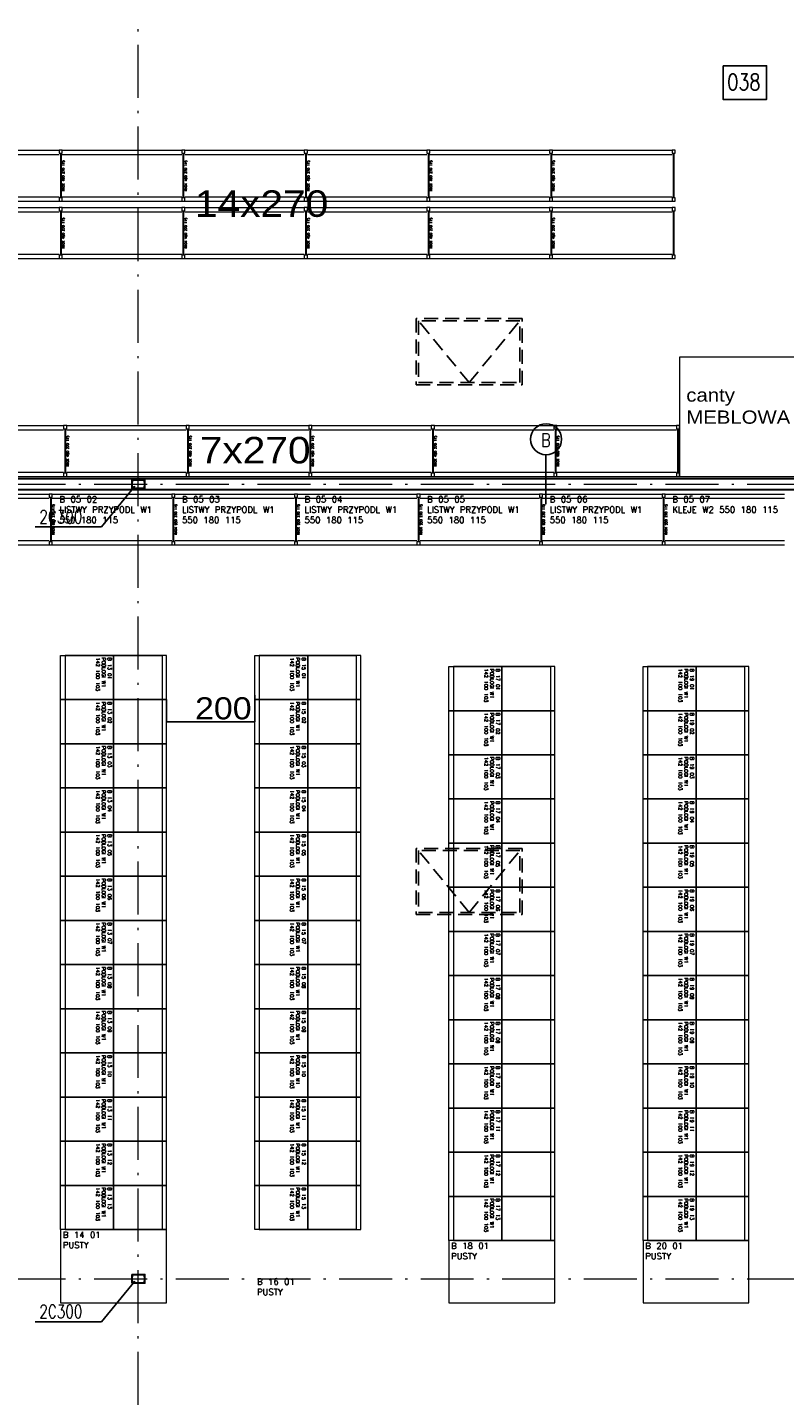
# Model space of a CAD drawing. Extents: x 153948 to 285449, y -89387 to -60195.
# Tile 63 of 108: x 255709 to 257425, y -78706 to -75605. Entities that reach past the tile are written whole.
import ezdxf
from ezdxf.enums import TextEntityAlignment as Align

# ---------------------------------------------------------------- set-up
doc = ezdxf.new("R2010")
doc.units = 0
doc.header["$LTSCALE"] = 100
doc.header["$MEASUREMENT"] = 0
doc.header["$PDMODE"] = 1
doc.linetypes.add('ACAD_ISO10W100', pattern=[18.5, 12, -3, 0.5, -3])
doc.linetypes.add('HIDDEN2', pattern=[4.7625, 3.175, -1.5875])
doc.layers.get('0').update_dxf_attribs({"linetype": 'CONTINUOUS'})
doc.layers.get('DEFPOINTS').update_dxf_attribs({"linetype": 'CONTINUOUS'})
for name, color, linetype in [('1', 2, 'CONTINUOUS'), ('K-STA', 2, 'CONTINUOUS'), ('mago', 7, 'CONTINUOUS'), ('OPIS-POM', 2, 'CONTINUOUS'), ('R-----OP', 2, 'CONTINUOUS'), ('RS Minimasa VBA', 7, 'CONTINUOUS'), ('TEXT', 11, 'CONTINUOUS'), ('ŚWIETLIK', 2, 'CONTINUOUS')]:
    doc.layers.add(name, color=color, linetype=linetype)
for name, color, linetype, lineweight in [('CEGLA', 4, 'CONTINUOUS', 30), ('OSIE', 8, 'ACAD_ISO10W100', 15), ('R450', 1, 'CONTINUOUS', 13), ('RAK 140', 7, 'CONTINUOUS', 13), ('RS REGAŁY', 7, 'CONTINUOUS', 13)]:
    doc.layers.add(name, color=color, linetype=linetype, lineweight=lineweight)
doc.styles.add('arial', font='arial.ttf', dxfattribs={"width": 1.1})
doc.styles.add('DYBY-NORMALNY-0-8-N', font='ROMANS.SHX', dxfattribs={"width": 0.8})
doc.styles.get("Standard").update_dxf_attribs({"font": 'txt.shx'})
doc.styles.add('TXT3', font='SIMPLEX.SHX', dxfattribs={"width": 0.75, "height": 40})
doc.dimstyles.new('srodek', dxfattribs={"dimscale": 100, "dimtxt": 0.5, "dimasz": 0.002, "dimexe": 0, "dimexo": 0, "dimgap": 0.05, "dimtad": 1, "dimjust": 2, "dimrnd": 0.5, "dimzin": 12, "dimtxsty": 'arial', "dimblk": 'ARCHTICK', "dimcen": 0.002, "dimclrt": 7, "dimazin": 0, "dimtfac": 1, "dimtix": 1, "dimtofl": 0, "dimtmove": 2, "dimatfit": 3, "dimldrblk": 'DOT', "dimfxl": 1, "dimtolj": 1, "dimtzin": 0, "dimarcsym": 0})

# ---------------------------------------------------------------- blocks, each defined once
blk = doc.blocks.new('SC300X2')
at = {"layer": '1'}
for points in [[(-15, 10), (-15, 0), (-13.8, 0), (-13.2, 8.1, -0.391021), (-12.2, 9), (12.2, 9, -0.391021), (13.2, 8.1), (13.8, 0), (15, 0), (15, 10)], [(-15, -10), (-15, 0), (-13.8, 0), (-13.2, -8.1, 0.391021), (-12.2, -9), (12.2, -9, 0.391021), (13.2, -8.1), (13.8, 0), (15, 0), (15, -10)]]:
    blk.add_lwpolyline(points, format="xyb", close=True, dxfattribs=at)
blk = doc.blocks.new('_ARCHTICK')
at = {"color": 0, "linetype": 'ByBlock', "const_width": 0.15}
blk.add_lwpolyline([(-0.5, -0.5), (0.5, 0.5)], dxfattribs=at)
blk = doc.blocks.new('*D764')
at = {"layer": 'DEFPOINTS', "color": 0, "transparency": 16777216}
for p in [(256224.4, -77117.7), (256024.4, -77127.7), (256224.4, -77178.2)]:
    blk.add_point(p, dxfattribs=at)
at = {"layer": 'RAK 140', "color": 0, "lineweight": -2, "transparency": 16777216}
for p, q in [((256224.4, -77117.7), (256224.4, -77178.2)), ((256024.4, -77127.7), (256024.4, -77178.2)), ((256024.4, -77178.2), (256224.4, -77178.2))]:
    blk.add_line(p, q, dxfattribs=at)
at = {"layer": 'RAK 140', "color": 0, "lineweight": -2, "transparency": 16777216, "xscale": 0.2, "yscale": 0.2, "zscale": 0.2, "rotation": 180}
blk.add_blockref('_ARCHTICK', (256024.4, -77178.2), dxfattribs=at)
at = {"layer": 'RAK 140', "color": 0, "lineweight": -2, "transparency": 16777216, "xscale": 0.2, "yscale": 0.2, "zscale": 0.2}
blk.add_blockref('_ARCHTICK', (256224.4, -77178.2), dxfattribs=at)
at = {"layer": 'RAK 140', "color": 7, "transparency": 16777216, "insert": (256153.1, -77147.7), "char_height": 50, "attachment_point": 5, "style": 'arial'}
blk.add_mtext('\\A1;200', dxfattribs=at)
blk = doc.blocks.new('_Dot')
at = {"color": 0, "linetype": 'ByBlock', "lineweight": -2}
blk.add_line((-0.5, 0), (-1, 0), dxfattribs=at)
at = {"color": 0, "linetype": 'ByBlock', "const_width": 0.5}
blk.add_lwpolyline([(-0.25, 0, 1), (0.25, 0, 1)], format="xyb", close=True, dxfattribs=at)
blk = doc.blocks.new('RACK 450 270 115')
at = {"color": 1}
for p, q in [((2.75, 108), (2.75, 7)), ((4.25, 108), (4.25, 7)), ((7, 115), (277.8, 115)), ((7, 105.5), (277.8, 105.5)), ((7, 9.5), (277.8, 9.5)), ((7, 0), (277.8, 0))]:
    blk.add_line(p, q, dxfattribs=at)
for points in [[(0, 108), (7, 108), (7, 115), (0, 115)], [(0, 0), (7, 0), (7, 7), (0, 7)]]:
    blk.add_lwpolyline(points, close=True, dxfattribs=at)
at = {"color": 1, "insert": (9.25, 57.5), "char_height": 5, "width": 101, "attachment_point": 5, "rotation": 90}
blk.add_mtext('RACK 450 270 115', dxfattribs=at)
blk = doc.blocks.new('RACK 550 270 115')
at = {"color": 6}
for p, q in [((2.75, 108), (2.75, 7)), ((4.25, 108), (4.25, 7)), ((7, 115), (277.8, 115)), ((7, 105.5), (277.8, 105.5)), ((7, 9.5), (277.8, 9.5)), ((7, 0), (277.8, 0))]:
    blk.add_line(p, q, dxfattribs=at)
for points in [[(0, 108), (7, 108), (7, 115), (0, 115)], [(0, 0), (7, 0), (7, 7), (0, 7)]]:
    blk.add_lwpolyline(points, close=True, dxfattribs=at)
at = {"color": 6, "insert": (9.25, 57.5), "char_height": 5, "width": 101, "attachment_point": 5, "rotation": 90}
blk.add_mtext('RACK 550 270 115', dxfattribs=at)
blk = doc.blocks.new('NOGA RACK 450 007 115')
at = {"color": 1}
for p, q in [((2.75, 108), (2.75, 7)), ((4.25, 108), (4.25, 7))]:
    blk.add_line(p, q, dxfattribs=at)
for points in [[(0, 108), (7, 108), (7, 115), (0, 115)], [(0, 0), (7, 0), (7, 7), (0, 7)]]:
    blk.add_lwpolyline(points, close=True, dxfattribs=at)

msp = doc.modelspace()

# ---------------------------------------------------------------- linework, layer by layer
at = {"layer": 'CEGLA', "ltscale": 0.1}
for p, q in [((254680.4, -76627.05), (258473.4, -76627.05)), ((254680.4, -76652.05), (258473.4, -76652.05))]:
    msp.add_line(p, q, dxfattribs=at)
at = {"layer": 'OPIS-POM'}
msp.add_lwpolyline([(257285.77, -75692.2), (257384.44, -75692.2), (257384.44, -75768.52), (257285.77, -75768.52)], close=True, dxfattribs=at)
at = {"layer": 'OSIE', "ltscale": 0.1}
for p, q in [((255960.4, -86679.55), (255960.4, -73374.65)), ((247720.4, -76639.55), (263229.19, -76639.55)), ((247720.4, -78439.55), (263229.19, -78439.55))]:
    msp.add_line(p, q, dxfattribs=at)
at = {"layer": 'R-----OP'}
msp.add_line((256884.16, -76685.05), (256884.16, -76573.31), dxfattribs=at)
msp.add_circle((256884.55, -76538.14), 35.19, dxfattribs=at)
at = {"layer": 'R450'}
msp.add_lwpolyline([(257187.09, -76622.05), (257487.09, -76622.05), (257487.09, -76352.05), (257187.09, -76352.05)], close=True, dxfattribs=at)
at = {"layer": 'RAK 140'}
for points in [[(255784.42, -77127.72), (255784.42, -77027.72), (255904.42, -77027.72), (255904.42, -77127.72)], [(255904.42, -77027.72), (255794.42, -77027.72), (255794.42, -77127.72), (255904.42, -77127.72)], [(256024.42, -77127.72), (256024.42, -77027.72), (255904.42, -77027.72), (255904.42, -77127.72)], [(255904.42, -77027.72), (256014.42, -77027.72), (256014.42, -77127.72), (255904.42, -77127.72)], [(256224.42, -77127.72), (256224.42, -77027.72), (256344.42, -77027.72), (256344.42, -77127.72)], [(256344.42, -77027.72), (256234.42, -77027.72), (256234.42, -77127.72), (256344.42, -77127.72)], [(256464.42, -77127.72), (256464.42, -77027.72), (256344.42, -77027.72), (256344.42, -77127.72)], [(256344.42, -77027.72), (256454.42, -77027.72), (256454.42, -77127.72), (256344.42, -77127.72)], [(256664.42, -77152.72), (256664.42, -77052.72), (256784.42, -77052.72), (256784.42, -77152.72)], [(256784.42, -77052.72), (256674.42, -77052.72), (256674.42, -77152.72), (256784.42, -77152.72)], [(256904.42, -77152.72), (256904.42, -77052.72), (256784.42, -77052.72), (256784.42, -77152.72)], [(256784.42, -77052.72), (256894.42, -77052.72), (256894.42, -77152.72), (256784.42, -77152.72)], [(257104.42, -77152.72), (257104.42, -77052.72), (257224.42, -77052.72), (257224.42, -77152.72)], [(257224.42, -77052.72), (257114.42, -77052.72), (257114.42, -77152.72), (257224.42, -77152.72)], [(257344.42, -77152.72), (257344.42, -77052.72), (257224.42, -77052.72), (257224.42, -77152.72)], [(257224.42, -77052.72), (257334.42, -77052.72), (257334.42, -77152.72), (257224.42, -77152.72)], [(255784.42, -77227.72), (255784.42, -77127.72), (255904.42, -77127.72), (255904.42, -77227.72)], [(255904.42, -77127.72), (255794.42, -77127.72), (255794.42, -77227.72), (255904.42, -77227.72)], [(256024.42, -77227.72), (256024.42, -77127.72), (255904.42, -77127.72), (255904.42, -77227.72)], [(255904.42, -77127.72), (256014.42, -77127.72), (256014.42, -77227.72), (255904.42, -77227.72)], [(256224.42, -77227.72), (256224.42, -77127.72), (256344.42, -77127.72), (256344.42, -77227.72)], [(256344.42, -77127.72), (256234.42, -77127.72), (256234.42, -77227.72), (256344.42, -77227.72)], [(256464.42, -77227.72), (256464.42, -77127.72), (256344.42, -77127.72), (256344.42, -77227.72)], [(256344.42, -77127.72), (256454.42, -77127.72), (256454.42, -77227.72), (256344.42, -77227.72)], [(256664.42, -77252.72), (256664.42, -77152.72), (256784.42, -77152.72), (256784.42, -77252.72)], [(256784.42, -77152.72), (256674.42, -77152.72), (256674.42, -77252.72), (256784.42, -77252.72)], [(256904.42, -77252.72), (256904.42, -77152.72), (256784.42, -77152.72), (256784.42, -77252.72)], [(256784.42, -77152.72), (256894.42, -77152.72), (256894.42, -77252.72), (256784.42, -77252.72)], [(257104.42, -77252.72), (257104.42, -77152.72), (257224.42, -77152.72), (257224.42, -77252.72)], [(257224.42, -77152.72), (257114.42, -77152.72), (257114.42, -77252.72), (257224.42, -77252.72)], [(257344.42, -77252.72), (257344.42, -77152.72), (257224.42, -77152.72), (257224.42, -77252.72)], [(257224.42, -77152.72), (257334.42, -77152.72), (257334.42, -77252.72), (257224.42, -77252.72)], [(255784.42, -77327.72), (255784.42, -77227.72), (255904.42, -77227.72), (255904.42, -77327.72)], [(255904.42, -77227.72), (255794.42, -77227.72), (255794.42, -77327.72), (255904.42, -77327.72)], [(256024.42, -77327.72), (256024.42, -77227.72), (255904.42, -77227.72), (255904.42, -77327.72)], [(255904.42, -77227.72), (256014.42, -77227.72), (256014.42, -77327.72), (255904.42, -77327.72)], [(256224.42, -77327.72), (256224.42, -77227.72), (256344.42, -77227.72), (256344.42, -77327.72)], [(256344.42, -77227.72), (256234.42, -77227.72), (256234.42, -77327.72), (256344.42, -77327.72)], [(256464.42, -77327.72), (256464.42, -77227.72), (256344.42, -77227.72), (256344.42, -77327.72)], [(256344.42, -77227.72), (256454.42, -77227.72), (256454.42, -77327.72), (256344.42, -77327.72)], [(256664.42, -77352.72), (256664.42, -77252.72), (256784.42, -77252.72), (256784.42, -77352.72)], [(256784.42, -77252.72), (256674.42, -77252.72), (256674.42, -77352.72), (256784.42, -77352.72)], [(256904.42, -77352.72), (256904.42, -77252.72), (256784.42, -77252.72), (256784.42, -77352.72)], [(256784.42, -77252.72), (256894.42, -77252.72), (256894.42, -77352.72), (256784.42, -77352.72)], [(257104.42, -77352.72), (257104.42, -77252.72), (257224.42, -77252.72), (257224.42, -77352.72)], [(257224.42, -77252.72), (257114.42, -77252.72), (257114.42, -77352.72), (257224.42, -77352.72)], [(257344.42, -77352.72), (257344.42, -77252.72), (257224.42, -77252.72), (257224.42, -77352.72)], [(257224.42, -77252.72), (257334.42, -77252.72), (257334.42, -77352.72), (257224.42, -77352.72)], [(255784.42, -77427.72), (255784.42, -77327.72), (255904.42, -77327.72), (255904.42, -77427.72)], [(255904.42, -77327.72), (255794.42, -77327.72), (255794.42, -77427.72), (255904.42, -77427.72)], [(256024.42, -77427.72), (256024.42, -77327.72), (255904.42, -77327.72), (255904.42, -77427.72)], [(255904.42, -77327.72), (256014.42, -77327.72), (256014.42, -77427.72), (255904.42, -77427.72)], [(256224.42, -77427.72), (256224.42, -77327.72), (256344.42, -77327.72), (256344.42, -77427.72)], [(256344.42, -77327.72), (256234.42, -77327.72), (256234.42, -77427.72), (256344.42, -77427.72)], [(256464.42, -77427.72), (256464.42, -77327.72), (256344.42, -77327.72), (256344.42, -77427.72)], [(256344.42, -77327.72), (256454.42, -77327.72), (256454.42, -77427.72), (256344.42, -77427.72)], [(256664.42, -77452.72), (256664.42, -77352.72), (256784.42, -77352.72), (256784.42, -77452.72)], [(256784.42, -77352.72), (256674.42, -77352.72), (256674.42, -77452.72), (256784.42, -77452.72)], [(256904.42, -77452.72), (256904.42, -77352.72), (256784.42, -77352.72), (256784.42, -77452.72)], [(256784.42, -77352.72), (256894.42, -77352.72), (256894.42, -77452.72), (256784.42, -77452.72)], [(257104.42, -77452.72), (257104.42, -77352.72), (257224.42, -77352.72), (257224.42, -77452.72)], [(257224.42, -77352.72), (257114.42, -77352.72), (257114.42, -77452.72), (257224.42, -77452.72)], [(257344.42, -77452.72), (257344.42, -77352.72), (257224.42, -77352.72), (257224.42, -77452.72)], [(257224.42, -77352.72), (257334.42, -77352.72), (257334.42, -77452.72), (257224.42, -77452.72)], [(255784.42, -77527.72), (255784.42, -77427.72), (255904.42, -77427.72), (255904.42, -77527.72)], [(255904.42, -77427.72), (255794.42, -77427.72), (255794.42, -77527.72), (255904.42, -77527.72)], [(256024.42, -77527.72), (256024.42, -77427.72), (255904.42, -77427.72), (255904.42, -77527.72)], [(255904.42, -77427.72), (256014.42, -77427.72), (256014.42, -77527.72), (255904.42, -77527.72)], [(256224.42, -77527.72), (256224.42, -77427.72), (256344.42, -77427.72), (256344.42, -77527.72)], [(256344.42, -77427.72), (256234.42, -77427.72), (256234.42, -77527.72), (256344.42, -77527.72)], [(256464.42, -77527.72), (256464.42, -77427.72), (256344.42, -77427.72), (256344.42, -77527.72)], [(256344.42, -77427.72), (256454.42, -77427.72), (256454.42, -77527.72), (256344.42, -77527.72)], [(256664.42, -77552.72), (256664.42, -77452.72), (256784.42, -77452.72), (256784.42, -77552.72)], [(256784.42, -77452.72), (256674.42, -77452.72), (256674.42, -77552.72), (256784.42, -77552.72)], [(256904.42, -77552.72), (256904.42, -77452.72), (256784.42, -77452.72), (256784.42, -77552.72)], [(256784.42, -77452.72), (256894.42, -77452.72), (256894.42, -77552.72), (256784.42, -77552.72)], [(257104.42, -77552.72), (257104.42, -77452.72), (257224.42, -77452.72), (257224.42, -77552.72)], [(257224.42, -77452.72), (257114.42, -77452.72), (257114.42, -77552.72), (257224.42, -77552.72)], [(257344.42, -77552.72), (257344.42, -77452.72), (257224.42, -77452.72), (257224.42, -77552.72)], [(257224.42, -77452.72), (257334.42, -77452.72), (257334.42, -77552.72), (257224.42, -77552.72)], [(255784.42, -77627.72), (255784.42, -77527.72), (255904.42, -77527.72), (255904.42, -77627.72)], [(255904.42, -77527.72), (255794.42, -77527.72), (255794.42, -77627.72), (255904.42, -77627.72)], [(256024.42, -77627.72), (256024.42, -77527.72), (255904.42, -77527.72), (255904.42, -77627.72)], [(255904.42, -77527.72), (256014.42, -77527.72), (256014.42, -77627.72), (255904.42, -77627.72)], [(256224.42, -77627.72), (256224.42, -77527.72), (256344.42, -77527.72), (256344.42, -77627.72)], [(256344.42, -77527.72), (256234.42, -77527.72), (256234.42, -77627.72), (256344.42, -77627.72)], [(256464.42, -77627.72), (256464.42, -77527.72), (256344.42, -77527.72), (256344.42, -77627.72)], [(256344.42, -77527.72), (256454.42, -77527.72), (256454.42, -77627.72), (256344.42, -77627.72)], [(256664.42, -77652.72), (256664.42, -77552.72), (256784.42, -77552.72), (256784.42, -77652.72)], [(256784.42, -77552.72), (256674.42, -77552.72), (256674.42, -77652.72), (256784.42, -77652.72)], [(256904.42, -77652.72), (256904.42, -77552.72), (256784.42, -77552.72), (256784.42, -77652.72)], [(256784.42, -77552.72), (256894.42, -77552.72), (256894.42, -77652.72), (256784.42, -77652.72)], [(257104.42, -77652.72), (257104.42, -77552.72), (257224.42, -77552.72), (257224.42, -77652.72)], [(257224.42, -77552.72), (257114.42, -77552.72), (257114.42, -77652.72), (257224.42, -77652.72)], [(257344.42, -77652.72), (257344.42, -77552.72), (257224.42, -77552.72), (257224.42, -77652.72)], [(257224.42, -77552.72), (257334.42, -77552.72), (257334.42, -77652.72), (257224.42, -77652.72)], [(255784.42, -77727.72), (255784.42, -77627.72), (255904.42, -77627.72), (255904.42, -77727.72)], [(255904.42, -77627.72), (255794.42, -77627.72), (255794.42, -77727.72), (255904.42, -77727.72)], [(256024.42, -77727.72), (256024.42, -77627.72), (255904.42, -77627.72), (255904.42, -77727.72)], [(255904.42, -77627.72), (256014.42, -77627.72), (256014.42, -77727.72), (255904.42, -77727.72)], [(256224.42, -77727.72), (256224.42, -77627.72), (256344.42, -77627.72), (256344.42, -77727.72)], [(256344.42, -77627.72), (256234.42, -77627.72), (256234.42, -77727.72), (256344.42, -77727.72)], [(256464.42, -77727.72), (256464.42, -77627.72), (256344.42, -77627.72), (256344.42, -77727.72)], [(256344.42, -77627.72), (256454.42, -77627.72), (256454.42, -77727.72), (256344.42, -77727.72)], [(256664.42, -77752.72), (256664.42, -77652.72), (256784.42, -77652.72), (256784.42, -77752.72)], [(256784.42, -77652.72), (256674.42, -77652.72), (256674.42, -77752.72), (256784.42, -77752.72)], [(256904.42, -77752.72), (256904.42, -77652.72), (256784.42, -77652.72), (256784.42, -77752.72)], [(256784.42, -77652.72), (256894.42, -77652.72), (256894.42, -77752.72), (256784.42, -77752.72)], [(257104.42, -77752.72), (257104.42, -77652.72), (257224.42, -77652.72), (257224.42, -77752.72)], [(257224.42, -77652.72), (257114.42, -77652.72), (257114.42, -77752.72), (257224.42, -77752.72)], [(257344.42, -77752.72), (257344.42, -77652.72), (257224.42, -77652.72), (257224.42, -77752.72)], [(257224.42, -77652.72), (257334.42, -77652.72), (257334.42, -77752.72), (257224.42, -77752.72)], [(255784.42, -77827.72), (255784.42, -77727.72), (255904.42, -77727.72), (255904.42, -77827.72)], [(255904.42, -77727.72), (255794.42, -77727.72), (255794.42, -77827.72), (255904.42, -77827.72)], [(256024.42, -77827.72), (256024.42, -77727.72), (255904.42, -77727.72), (255904.42, -77827.72)], [(255904.42, -77727.72), (256014.42, -77727.72), (256014.42, -77827.72), (255904.42, -77827.72)], [(256224.42, -77827.72), (256224.42, -77727.72), (256344.42, -77727.72), (256344.42, -77827.72)], [(256344.42, -77727.72), (256234.42, -77727.72), (256234.42, -77827.72), (256344.42, -77827.72)], [(256464.42, -77827.72), (256464.42, -77727.72), (256344.42, -77727.72), (256344.42, -77827.72)], [(256344.42, -77727.72), (256454.42, -77727.72), (256454.42, -77827.72), (256344.42, -77827.72)], [(256664.42, -77852.72), (256664.42, -77752.72), (256784.42, -77752.72), (256784.42, -77852.72)], [(256784.42, -77752.72), (256674.42, -77752.72), (256674.42, -77852.72), (256784.42, -77852.72)], [(256904.42, -77852.72), (256904.42, -77752.72), (256784.42, -77752.72), (256784.42, -77852.72)], [(256784.42, -77752.72), (256894.42, -77752.72), (256894.42, -77852.72), (256784.42, -77852.72)], [(257104.42, -77852.72), (257104.42, -77752.72), (257224.42, -77752.72), (257224.42, -77852.72)], [(257224.42, -77752.72), (257114.42, -77752.72), (257114.42, -77852.72), (257224.42, -77852.72)], [(257344.42, -77852.72), (257344.42, -77752.72), (257224.42, -77752.72), (257224.42, -77852.72)], [(257224.42, -77752.72), (257334.42, -77752.72), (257334.42, -77852.72), (257224.42, -77852.72)], [(255784.42, -77927.72), (255784.42, -77827.72), (255904.42, -77827.72), (255904.42, -77927.72)], [(255904.42, -77827.72), (255794.42, -77827.72), (255794.42, -77927.72), (255904.42, -77927.72)], [(256024.42, -77927.72), (256024.42, -77827.72), (255904.42, -77827.72), (255904.42, -77927.72)], [(255904.42, -77827.72), (256014.42, -77827.72), (256014.42, -77927.72), (255904.42, -77927.72)], [(256224.42, -77927.72), (256224.42, -77827.72), (256344.42, -77827.72), (256344.42, -77927.72)], [(256344.42, -77827.72), (256234.42, -77827.72), (256234.42, -77927.72), (256344.42, -77927.72)], [(256464.42, -77927.72), (256464.42, -77827.72), (256344.42, -77827.72), (256344.42, -77927.72)], [(256344.42, -77827.72), (256454.42, -77827.72), (256454.42, -77927.72), (256344.42, -77927.72)], [(256664.42, -77952.72), (256664.42, -77852.72), (256784.42, -77852.72), (256784.42, -77952.72)], [(256784.42, -77852.72), (256674.42, -77852.72), (256674.42, -77952.72), (256784.42, -77952.72)], [(256904.42, -77952.72), (256904.42, -77852.72), (256784.42, -77852.72), (256784.42, -77952.72)], [(256784.42, -77852.72), (256894.42, -77852.72), (256894.42, -77952.72), (256784.42, -77952.72)], [(257104.42, -77952.72), (257104.42, -77852.72), (257224.42, -77852.72), (257224.42, -77952.72)], [(257224.42, -77852.72), (257114.42, -77852.72), (257114.42, -77952.72), (257224.42, -77952.72)], [(257344.42, -77952.72), (257344.42, -77852.72), (257224.42, -77852.72), (257224.42, -77952.72)], [(257224.42, -77852.72), (257334.42, -77852.72), (257334.42, -77952.72), (257224.42, -77952.72)], [(255784.42, -78027.72), (255784.42, -77927.72), (255904.42, -77927.72), (255904.42, -78027.72)], [(255904.42, -77927.72), (255794.42, -77927.72), (255794.42, -78027.72), (255904.42, -78027.72)], [(256024.42, -78027.72), (256024.42, -77927.72), (255904.42, -77927.72), (255904.42, -78027.72)], [(255904.42, -77927.72), (256014.42, -77927.72), (256014.42, -78027.72), (255904.42, -78027.72)], [(256224.42, -78027.72), (256224.42, -77927.72), (256344.42, -77927.72), (256344.42, -78027.72)], [(256344.42, -77927.72), (256234.42, -77927.72), (256234.42, -78027.72), (256344.42, -78027.72)], [(256464.42, -78027.72), (256464.42, -77927.72), (256344.42, -77927.72), (256344.42, -78027.72)], [(256344.42, -77927.72), (256454.42, -77927.72), (256454.42, -78027.72), (256344.42, -78027.72)], [(256664.42, -78052.72), (256664.42, -77952.72), (256784.42, -77952.72), (256784.42, -78052.72)], [(256784.42, -77952.72), (256674.42, -77952.72), (256674.42, -78052.72), (256784.42, -78052.72)], [(256904.42, -78052.72), (256904.42, -77952.72), (256784.42, -77952.72), (256784.42, -78052.72)], [(256784.42, -77952.72), (256894.42, -77952.72), (256894.42, -78052.72), (256784.42, -78052.72)], [(257104.42, -78052.72), (257104.42, -77952.72), (257224.42, -77952.72), (257224.42, -78052.72)], [(257224.42, -77952.72), (257114.42, -77952.72), (257114.42, -78052.72), (257224.42, -78052.72)], [(257344.42, -78052.72), (257344.42, -77952.72), (257224.42, -77952.72), (257224.42, -78052.72)], [(257224.42, -77952.72), (257334.42, -77952.72), (257334.42, -78052.72), (257224.42, -78052.72)], [(255784.42, -78127.72), (255784.42, -78027.72), (255904.42, -78027.72), (255904.42, -78127.72)], [(255904.42, -78027.72), (255794.42, -78027.72), (255794.42, -78127.72), (255904.42, -78127.72)], [(256024.42, -78127.72), (256024.42, -78027.72), (255904.42, -78027.72), (255904.42, -78127.72)], [(255904.42, -78027.72), (256014.42, -78027.72), (256014.42, -78127.72), (255904.42, -78127.72)], [(256224.42, -78127.72), (256224.42, -78027.72), (256344.42, -78027.72), (256344.42, -78127.72)], [(256344.42, -78027.72), (256234.42, -78027.72), (256234.42, -78127.72), (256344.42, -78127.72)], [(256464.42, -78127.72), (256464.42, -78027.72), (256344.42, -78027.72), (256344.42, -78127.72)], [(256344.42, -78027.72), (256454.42, -78027.72), (256454.42, -78127.72), (256344.42, -78127.72)], [(256664.42, -78152.72), (256664.42, -78052.72), (256784.42, -78052.72), (256784.42, -78152.72)], [(256784.42, -78052.72), (256674.42, -78052.72), (256674.42, -78152.72), (256784.42, -78152.72)], [(256904.42, -78152.72), (256904.42, -78052.72), (256784.42, -78052.72), (256784.42, -78152.72)], [(256784.42, -78052.72), (256894.42, -78052.72), (256894.42, -78152.72), (256784.42, -78152.72)], [(257104.42, -78152.72), (257104.42, -78052.72), (257224.42, -78052.72), (257224.42, -78152.72)], [(257224.42, -78052.72), (257114.42, -78052.72), (257114.42, -78152.72), (257224.42, -78152.72)], [(257344.42, -78152.72), (257344.42, -78052.72), (257224.42, -78052.72), (257224.42, -78152.72)], [(257224.42, -78052.72), (257334.42, -78052.72), (257334.42, -78152.72), (257224.42, -78152.72)], [(255784.42, -78227.72), (255784.42, -78127.72), (255904.42, -78127.72), (255904.42, -78227.72)], [(255904.42, -78127.72), (255794.42, -78127.72), (255794.42, -78227.72), (255904.42, -78227.72)], [(256024.42, -78227.72), (256024.42, -78127.72), (255904.42, -78127.72), (255904.42, -78227.72)], [(255904.42, -78127.72), (256014.42, -78127.72), (256014.42, -78227.72), (255904.42, -78227.72)], [(256224.42, -78227.72), (256224.42, -78127.72), (256344.42, -78127.72), (256344.42, -78227.72)], [(256344.42, -78127.72), (256234.42, -78127.72), (256234.42, -78227.72), (256344.42, -78227.72)], [(256464.42, -78227.72), (256464.42, -78127.72), (256344.42, -78127.72), (256344.42, -78227.72)], [(256344.42, -78127.72), (256454.42, -78127.72), (256454.42, -78227.72), (256344.42, -78227.72)], [(256664.42, -78252.72), (256664.42, -78152.72), (256784.42, -78152.72), (256784.42, -78252.72)], [(256784.42, -78152.72), (256674.42, -78152.72), (256674.42, -78252.72), (256784.42, -78252.72)], [(256904.42, -78252.72), (256904.42, -78152.72), (256784.42, -78152.72), (256784.42, -78252.72)], [(256784.42, -78152.72), (256894.42, -78152.72), (256894.42, -78252.72), (256784.42, -78252.72)], [(257104.42, -78252.72), (257104.42, -78152.72), (257224.42, -78152.72), (257224.42, -78252.72)], [(257224.42, -78152.72), (257114.42, -78152.72), (257114.42, -78252.72), (257224.42, -78252.72)], [(257344.42, -78252.72), (257344.42, -78152.72), (257224.42, -78152.72), (257224.42, -78252.72)], [(257224.42, -78152.72), (257334.42, -78152.72), (257334.42, -78252.72), (257224.42, -78252.72)], [(255784.42, -78327.72), (255784.42, -78227.72), (255904.42, -78227.72), (255904.42, -78327.72)], [(255904.42, -78227.72), (255794.42, -78227.72), (255794.42, -78327.72), (255904.42, -78327.72)], [(256024.42, -78327.72), (256024.42, -78227.72), (255904.42, -78227.72), (255904.42, -78327.72)], [(255904.42, -78227.72), (256014.42, -78227.72), (256014.42, -78327.72), (255904.42, -78327.72)], [(256224.42, -78327.72), (256224.42, -78227.72), (256344.42, -78227.72), (256344.42, -78327.72)], [(256344.42, -78227.72), (256234.42, -78227.72), (256234.42, -78327.72), (256344.42, -78327.72)], [(256464.42, -78327.72), (256464.42, -78227.72), (256344.42, -78227.72), (256344.42, -78327.72)], [(256344.42, -78227.72), (256454.42, -78227.72), (256454.42, -78327.72), (256344.42, -78327.72)], [(256664.42, -78352.72), (256664.42, -78252.72), (256784.42, -78252.72), (256784.42, -78352.72)], [(256784.42, -78252.72), (256674.42, -78252.72), (256674.42, -78352.72), (256784.42, -78352.72)], [(256904.42, -78352.72), (256904.42, -78252.72), (256784.42, -78252.72), (256784.42, -78352.72)], [(256784.42, -78252.72), (256894.42, -78252.72), (256894.42, -78352.72), (256784.42, -78352.72)], [(257104.42, -78352.72), (257104.42, -78252.72), (257224.42, -78252.72), (257224.42, -78352.72)], [(257224.42, -78252.72), (257114.42, -78252.72), (257114.42, -78352.72), (257224.42, -78352.72)], [(257344.42, -78352.72), (257344.42, -78252.72), (257224.42, -78252.72), (257224.42, -78352.72)], [(257224.42, -78252.72), (257334.42, -78252.72), (257334.42, -78352.72), (257224.42, -78352.72)], [(255784.42, -78493.72), (256024.42, -78493.72), (256024.42, -78327.72), (255784.42, -78327.72)], [(256664.42, -78493.72), (256904.42, -78493.72), (256904.42, -78352.72), (256664.42, -78352.72)], [(257344.42, -78352.72), (257104.42, -78352.72), (257104.42, -78493.72), (257344.42, -78493.72)]]:
    msp.add_lwpolyline(points, close=True, dxfattribs=at)
at = {"layer": 'TEXT'}
for p, q in [((255877.03, -76736.45), (255952.9, -76644.55)), ((255726.36, -76736.45), (255877.03, -76736.45)), ((255877.03, -78536.45), (255952.9, -78444.55)), ((255726.36, -78536.45), (255877.03, -78536.45))]:
    msp.add_line(p, q, dxfattribs=at)
at = {"layer": 'ŚWIETLIK', "linetype": 'HIDDEN2', "ltscale": 0.1}
for p, q in [((256710.4, -76409.55), (256595.4, -76269.55)), ((256710.4, -76409.55), (256825.4, -76269.55)), ((256710.4, -77609.55), (256595.4, -77469.55)), ((256710.4, -77609.55), (256825.4, -77469.55))]:
    msp.add_line(p, q, dxfattribs=at)
for points in [[(256590.4, -76414.55), (256830.4, -76414.55), (256830.4, -76264.55), (256590.4, -76264.55)], [(256595.4, -76409.55), (256825.4, -76409.55), (256825.4, -76269.55), (256595.4, -76269.55)], [(256590.4, -77614.55), (256830.4, -77614.55), (256830.4, -77464.55), (256590.4, -77464.55)], [(256595.4, -77609.55), (256825.4, -77609.55), (256825.4, -77469.55), (256595.4, -77469.55)]]:
    msp.add_lwpolyline(points, close=True, dxfattribs=at)

# ---------------------------------------------------------------- block references
at = {"layer": 'K-STA', "ltscale": 0.5}
for p in [(255960.4, -76639.55), (255960.4, -78439.55)]:
    msp.add_blockref('SC300X2', p, dxfattribs=at)
at = {"layer": 'RS REGAŁY'}
for name, p in [('RACK 450 270 115', (255503.29, -75998.45)), ('RACK 450 270 115', (255781.09, -75998.45)), ('RACK 450 270 115', (256058.89, -75998.45)), ('RACK 450 270 115', (256336.69, -75998.45)), ('RACK 450 270 115', (256614.49, -75998.45)), ('RACK 450 270 115', (256892.29, -75998.45)), ('NOGA RACK 450 007 115', (257170.09, -75998.45)), ('RACK 450 270 115', (255503.29, -76128.45)), ('RACK 450 270 115', (255781.09, -76128.45)), ('RACK 450 270 115', (256058.89, -76128.45)), ('RACK 450 270 115', (256336.69, -76128.45)), ('RACK 450 270 115', (256614.49, -76128.45)), ('RACK 450 270 115', (256892.29, -76128.45)), ('NOGA RACK 450 007 115', (257170.09, -76128.45)), ('RACK 450 270 115', (255513.29, -76622.05)), ('RACK 450 270 115', (255791.09, -76622.05)), ('RACK 450 270 115', (256068.89, -76622.05)), ('RACK 450 270 115', (256346.69, -76622.05)), ('RACK 450 270 115', (256624.49, -76622.05)), ('RACK 450 270 115', (256902.29, -76622.05)), ('NOGA RACK 450 007 115', (257180.09, -76622.05)), ('RACK 550 270 115', (255480.69, -76777.05)), ('RACK 550 270 115', (255758.49, -76777.05)), ('RACK 550 270 115', (256036.29, -76777.05)), ('RACK 550 270 115', (256314.09, -76777.05)), ('RACK 550 270 115', (256591.89, -76777.05)), ('RACK 550 270 115', (256869.69, -76777.05)), ('RACK 550 270 115', (257147.49, -76777.05))]:
    msp.add_blockref(name, p, dxfattribs=at)

# ---------------------------------------------------------------- texts
at = {"layer": 'mago', "width": 672.04, "attachment_point": 1, "style": 'arial'}
for s, insert, char_height in [('14x270', (256088.62, -75974.36), 60), ('canty \\PMEBLOWA', (257202.38, -76422.88), 30), ('7x270', (256099.72, -76532.75), 60)]:
    msp.add_mtext(s, dxfattribs=dict(at, insert=insert, char_height=char_height))
at = {"layer": 'OPIS-POM', "style": 'DYBY-NORMALNY-0-8-N', "width": 0.8}
msp.add_text('038', height=36.562, dxfattribs=at).set_placement((257332.97, -75729.02), align=Align.MIDDLE)
at = {"layer": 'R-----OP', "style": 'DYBY-NORMALNY-0-8-N', "width": 0.8}
msp.add_text('B', height=30, dxfattribs=at).set_placement((256884.15, -76540.25), align=Align.MIDDLE)
at = {"layer": 'RS Minimasa VBA', "char_height": 14, "attachment_point": 1}
for s, insert, width in [('B 05 02^M^JLISTWY PRZYPODL W1 550 180 115', (255781.69, -76667.05), 272.8), ('B 05 03^M^JLISTWY PRZYPODL W1 550 180 115', (256059.49, -76667.05), 272.8), ('B 05 04^M^JLISTWY PRZYPODL W1 550 180 115', (256337.29, -76667.05), 272.8), ('B 05 05^M^JLISTWY PRZYPODL W1 550 180 115', (256615.09, -76667.05), 272.8), ('B 05 06^M^JLISTWY PRZYPODL W1 550 180 115', (256892.89, -76667.05), 272.8), ('B 05 07^M^JKLEJE W2 550 180 115', (257170.69, -76667.05), 272.8), ('B 14 01^M^JPUSTY', (255789.42, -78332.72), 235), ('B 18 01^M^JPUSTY', (256669.42, -78357.72), 235), ('B 20 01^M^JPUSTY', (257109.42, -78357.72), 235), ('B 16 01^M^JPUSTY', (256229.42, -78438.72), 235)]:
    msp.add_mtext(s, dxfattribs=dict(at, insert=insert, width=width))
at = {"layer": 'RS Minimasa VBA', "char_height": 8, "width": 95, "attachment_point": 1, "rotation": 270}
for s, insert in [('B 13 01^M^JPODLOGI W1 142 100 103', (255899.42, -77032.72)), ('B 15 01^M^JPODLOGI W1 142 100 103', (256339.42, -77032.72)), ('B 17 01^M^JPODLOGI W1 142 100 103', (256779.42, -77057.72)), ('B 19 01^M^JPODLOGI W1 142 100 103', (257219.42, -77057.72)), ('B 13 02^M^JPODLOGI W1 142 100 103', (255899.42, -77132.72)), ('B 15 02^M^JPODLOGI W1 142 100 103', (256339.42, -77132.72)), ('B 17 02^M^JPODLOGI W1 142 100 103', (256779.42, -77157.72)), ('B 19 02^M^JPODLOGI W1 142 100 103', (257219.42, -77157.72)), ('B 13 03^M^JPODLOGI W1 142 100 103', (255899.42, -77232.72)), ('B 15 03^M^JPODLOGI W1 142 100 103', (256339.42, -77232.72)), ('B 17 03^M^JPODLOGI W1 142 100 103', (256779.42, -77257.72)), ('B 19 03^M^JPODLOGI W1 142 100 103', (257219.42, -77257.72)), ('B 13 04^M^JPODLOGI W1 142 100 103', (255899.42, -77332.72)), ('B 15 04^M^JPODLOGI W1 142 100 103', (256339.42, -77332.72)), ('B 17 04^M^JPODLOGI W1 142 100 103', (256779.42, -77357.72)), ('B 19 04^M^JPODLOGI W1 142 100 103', (257219.42, -77357.72)), ('B 13 05^M^JPODLOGI W1 142 100 103', (255899.42, -77432.72)), ('B 15 05^M^JPODLOGI W1 142 100 103', (256339.42, -77432.72)), ('B 17 05^M^JPODLOGI W1 142 100 103', (256779.42, -77457.72)), ('B 19 05^M^JPODLOGI W1 142 100 103', (257219.42, -77457.72)), ('B 13 06^M^JPODLOGI W1 142 100 103', (255899.42, -77532.72)), ('B 15 06^M^JPODLOGI W1 142 100 103', (256339.42, -77532.72)), ('B 17 06^M^JPODLOGI W1 142 100 103', (256779.42, -77557.72)), ('B 19 06^M^JPODLOGI W1 142 100 103', (257219.42, -77557.72)), ('B 13 07^M^JPODLOGI W1 142 100 103', (255899.42, -77632.72)), ('B 15 07^M^JPODLOGI W1 142 100 103', (256339.42, -77632.72)), ('B 17 07^M^JPODLOGI W1 142 100 103', (256779.42, -77657.72)), ('B 19 07^M^JPODLOGI W1 142 100 103', (257219.42, -77657.72)), ('B 13 08^M^JPODLOGI W1 142 100 103', (255899.42, -77732.72)), ('B 15 08^M^JPODLOGI W1 142 100 103', (256339.42, -77732.72)), ('B 17 08^M^JPODLOGI W1 142 100 103', (256779.42, -77757.72)), ('B 19 08^M^JPODLOGI W1 142 100 103', (257219.42, -77757.72)), ('B 13 09^M^JPODLOGI W1 142 100 103', (255899.42, -77832.72)), ('B 15 09^M^JPODLOGI W1 142 100 103', (256339.42, -77832.72)), ('B 17 09^M^JPODLOGI W1 142 100 103', (256779.42, -77857.72)), ('B 19 09^M^JPODLOGI W1 142 100 103', (257219.42, -77857.72)), ('B 13 10^M^JPODLOGI W1 142 100 103', (255899.42, -77932.72)), ('B 15 10^M^JPODLOGI W1 142 100 103', (256339.42, -77932.72)), ('B 17 10^M^JPODLOGI W1 142 100 103', (256779.42, -77957.72)), ('B 19 10^M^JPODLOGI W1 142 100 103', (257219.42, -77957.72)), ('B 13 11^M^JPODLOGI W1 142 100 103', (255899.42, -78032.72)), ('B 15 11^M^JPODLOGI W1 142 100 103', (256339.42, -78032.72)), ('B 17 11^M^JPODLOGI W1 142 100 103', (256779.42, -78057.72)), ('B 19 11^M^JPODLOGI W1 142 100 103', (257219.42, -78057.72)), ('B 13 12^M^JPODLOGI W1 142 100 103', (255899.42, -78132.72)), ('B 15 12^M^JPODLOGI W1 142 100 103', (256339.42, -78132.72)), ('B 17 12^M^JPODLOGI W1 142 100 103', (256779.42, -78157.72)), ('B 19 12^M^JPODLOGI W1 142 100 103', (257219.42, -78157.72)), ('B 13 13^M^JPODLOGI W1 142 100 103', (255899.42, -78232.72)), ('B 15 13^M^JPODLOGI W1 142 100 103', (256339.42, -78232.72)), ('B 17 13^M^JPODLOGI W1 142 100 103', (256779.42, -78257.72)), ('B 19 13^M^JPODLOGI W1 142 100 103', (257219.42, -78257.72))]:
    msp.add_mtext(s, dxfattribs=dict(at, insert=insert))
at = {"layer": 'TEXT', "style": 'TXT3', "width": 0.75}
for p in [(255736.2, -76728.45), (255736.2, -78528.45)]:
    msp.add_text('2C300', height=30, dxfattribs=at).set_placement(p)

# ---------------------------------------------------------------- dimensions: what is measured, and where the dimension line sits
at = {"layer": 'RAK 140'}
dim = msp.add_linear_dim(base=(256224.42, -77178.22), p1=(256024.42, -77127.72), p2=(256224.42, -77117.72), dimstyle='srodek', override={"dimdec": 0, "dimrnd": 0, "dimtdec": 0, "dimfxl": 24, "dimfxlon": 1}, dxfattribs=at)
dim.commit()
dim.dimension.update_dxf_attribs({"geometry": '*D764', "text_midpoint": (256153.09, -77147.69)})

doc.saveas('drawing.dxf')
